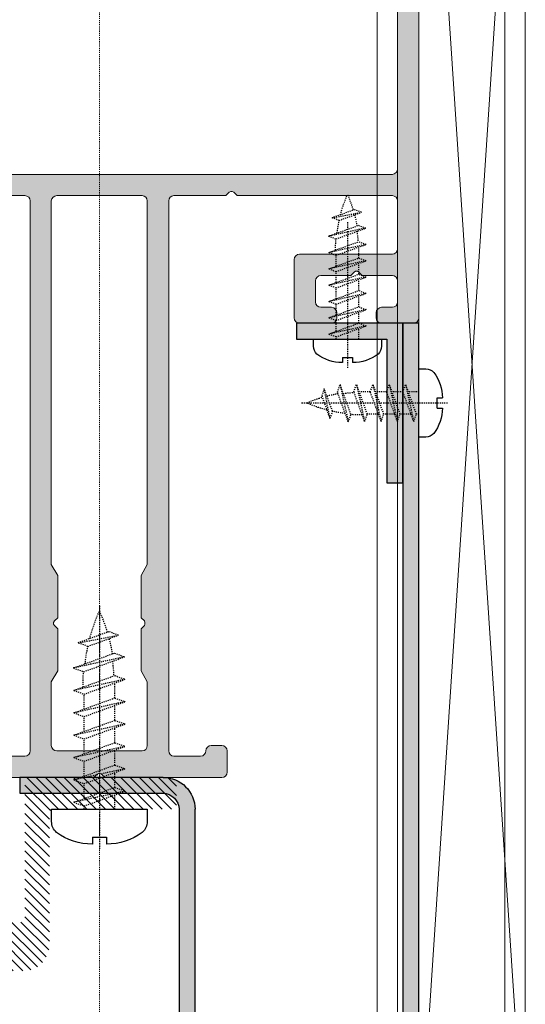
# Model space of a CAD drawing. Header units: millimetres. Extents: x -226731 to 126254, y -16359 to 60195.
# Tile 34 of 256: x -159256 to -159209, y 10538 to 10631. Entities that reach past the tile are written whole.
import ezdxf

# ---------------------------------------------------------------- set-up
doc = ezdxf.new("R2010")
doc.units = ezdxf.units.MM
doc.header["$LTSCALE"] = 0.1
doc.header["$MEASUREMENT"] = 0
doc.linetypes.add('CENTER', pattern=[2, 1.25, -0.25, 0.25, -0.25])
doc.linetypes.add('HIDDEN', pattern=[0.375, 0.25, -0.125])
for name, color, linetype, lineweight in [('01. Aluminium (Main Structure)', 6, 'Continuous', 5), ('0_CCE_ FF_SIDE WALL SPRINKLER', 6, 'Continuous', 0), ('1. Profile', 6, 'Continuous', 30), ('2_Centerline', 1, 'CENTER', 15), ('3_Hatch', 8, 'Continuous', 0), ('PLY', 8, 'Continuous', 0), ('SPRINKLER COVERAGE AREA', 1, 'Continuous', 9)]:
    doc.layers.add(name, color=color, linetype=linetype, lineweight=lineweight)
for name, color, linetype in [('CENTER LINE', 8, 'CENTER'), ('FIRE FIGHTING SERVICES', 5, 'Continuous'), ('HARDWARES', 7, 'Continuous')]:
    doc.layers.add(name, color=color, linetype=linetype)
doc.layers.add('Glass in Section', color=7, linetype='Continuous', true_color=0x3affff)

# ---------------------------------------------------------------- blocks, each defined once
blk = doc.blocks.new('*U425')
at = {"layer": '3_Hatch'}
h = blk.add_hatch(color=8, dxfattribs=at)
h.dxf.hatch_style = 1
h.paths.add_polyline_path([(-4.224, 77.476), (-3.912, 77.787), (-3.912, 81.754), (-4.498, 82.779), (-4.498, 116.974), (-4.462, 117.157), (-4.352, 117.321), (-4.206, 117.431), (-4.005, 117.468), (4.005, 117.468), (4.188, 117.431), (4.352, 117.321), (4.462, 117.157), (4.517, 116.974), (4.517, 82.779), (3.895, 81.754), (3.895, 77.787), (4.206, 77.476), (4.297, 77.33), (4.297, 77.184), (4.206, 77.037), (3.895, 76.744), (3.895, 72.777), (4.517, 71.752), (4.517, 65.754), (4.462, 65.572), (4.352, 65.407), (4.188, 65.297), (4.005, 65.26), (-4.005, 65.26), (-4.206, 65.297), (-4.352, 65.407), (-4.462, 65.572), (-4.498, 65.754), (-4.498, 71.752), (-3.912, 72.777), (-3.912, 76.744), (-4.224, 77.037), (-4.278, 77.184), (-4.278, 77.33)], flags=16)
h.paths.add_polyline_path([(10.039, 65.444), (9.984, 65.26), (9.966, 65.078), (9.857, 64.913), (9.692, 64.803), (9.51, 64.767), (7.004, 64.767), (6.821, 64.803), (6.638, 64.913), (6.528, 65.078), (6.51, 65.26), (6.51, 116.974), (6.528, 117.157), (6.638, 117.321), (6.821, 117.431), (7.004, 117.468), (11.887, 117.468), (12.179, 117.779), (12.325, 117.87), (12.471, 117.87), (12.599, 117.779), (12.929, 117.468), (27.503, 117.468), (27.686, 117.431), (27.869, 117.321), (27.96, 117.157), (27.996, 116.974), (27.996, 112.476), (27.96, 112.275), (27.869, 112.11), (27.686, 112), (27.503, 111.964), (18.817, 111.964), (18.616, 111.927), (18.451, 111.818), (18.341, 111.653), (18.305, 111.452), (18.305, 105.984), (18.341, 105.783), (18.451, 105.6), (18.616, 105.508), (18.817, 105.472), (21.798, 105.472), (21.999, 105.508), (22.164, 105.6), (22.272, 105.783), (22.291, 105.984), (22.291, 106.46), (22.272, 106.661), (22.164, 106.807), (21.999, 106.917), (21.798, 106.971), (20.81, 106.971), (20.609, 107.008), (20.462, 107.118), (20.352, 107.264), (20.298, 107.466), (20.298, 109.458), (20.352, 109.659), (20.462, 109.805), (20.609, 109.915), (20.81, 109.97), (23.644, 109.97), (23.937, 110.281), (24.084, 110.355), (24.23, 110.355), (24.357, 110.281), (24.687, 109.97), (27.503, 109.97), (27.686, 109.915), (27.869, 109.805), (27.96, 109.659), (27.996, 109.458), (27.996, 107.466), (27.96, 107.264), (27.869, 107.118), (27.686, 107.008), (27.503, 106.971), (26.516, 106.971), (26.315, 106.917), (26.168, 106.807), (26.058, 106.661), (26.003, 106.46), (26.003, 105.984), (26.058, 105.783), (26.168, 105.6), (26.315, 105.508), (26.516, 105.472), (29.514, 105.472), (29.697, 105.508), (29.862, 105.6), (29.971, 105.783), (29.99, 105.984), (29.971, 200.466), (29.862, 200.649), (29.78, 200.704), (29.697, 200.759), (29.605, 200.768), (29.514, 200.777), (-29.514, 200.777), (-29.715, 200.759), (-29.861, 200.649), (-29.971, 200.466), (-30.007, 200.302), (-30.007, 105.984), (-29.971, 105.783), (-29.861, 105.6), (-29.715, 105.508), (-29.514, 105.472), (-26.496, 105.472), (-26.313, 105.508), (-26.149, 105.6), (-26.039, 105.783), (-26.002, 105.984), (-26.002, 106.46), (-26.039, 106.661), (-26.149, 106.807), (-26.313, 106.917), (-26.496, 106.971), (-27.52, 106.971), (-27.685, 107.008), (-27.867, 107.118), (-27.977, 107.264), (-28.014, 107.466), (-28.014, 109.458), (-27.977, 109.659), (-27.867, 109.805), (-27.685, 109.915), (-27.52, 109.97), (-24.686, 109.97), (-24.375, 110.281), (-24.247, 110.355), (-24.064, 110.355), (-23.936, 110.281), (-23.625, 109.97), (-20.81, 109.97), (-20.609, 109.915), (-20.444, 109.805), (-20.334, 109.659), (-20.298, 109.458), (-20.298, 107.466), (-20.334, 107.264), (-20.444, 107.118), (-20.609, 107.008), (-20.81, 106.971), (-21.815, 106.971), (-22.016, 106.917), (-22.163, 106.807), (-22.272, 106.661), (-22.309, 106.46), (-22.309, 105.984), (-22.272, 105.783), (-22.163, 105.6), (-22.016, 105.508), (-21.815, 105.472), (-18.797, 105.472), (-18.615, 105.508), (-18.45, 105.6), (-18.341, 105.783), (-18.304, 105.984), (-18.304, 111.452), (-18.341, 111.653), (-18.45, 111.818), (-18.615, 111.927), (-18.797, 111.964), (-27.52, 111.964), (-27.685, 112), (-27.867, 112.11), (-27.977, 112.275), (-28.014, 112.476), (-28.014, 116.974), (-27.977, 117.157), (-27.867, 117.321), (-27.685, 117.431), (-27.52, 117.468), (-12.928, 117.468), (-12.618, 117.779), (-12.489, 117.87), (-12.343, 117.87), (-12.178, 117.779), (-11.867, 117.468), (-7.003, 117.468), (-6.802, 117.431), (-6.656, 117.321), (-6.546, 117.157), (-6.509, 116.974), (-6.509, 65.26), (-6.546, 65.078), (-6.656, 64.913), (-6.802, 64.803), (-7.003, 64.767), (-9.509, 64.767), (-9.71, 64.803), (-9.856, 64.913), (-9.966, 65.078), (-10.002, 65.26), (-10.038, 65.444), (-10.148, 65.626), (-10.313, 65.736), (-10.496, 65.754), (-11.502, 65.754), (-11.703, 65.736), (-11.849, 65.626), (-11.959, 65.444), (-12.013, 65.26), (-12.013, 63.249), (-11.959, 63.066), (-11.849, 62.902), (-11.703, 62.792), (-11.502, 62.773), (-0.53, 62.773), (-0.201, 63.066), (-0.073, 63.139), (0.074, 63.139), (0.22, 63.066), (0.512, 62.773), (11.502, 62.773), (11.686, 62.792), (11.849, 62.902), (11.959, 63.066), (12.014, 63.249), (12.014, 65.26), (11.959, 65.444), (11.849, 65.626), (11.686, 65.736), (11.502, 65.754), (10.497, 65.754), (10.295, 65.736), (10.149, 65.626)])
h.paths.add_polyline_path([(27.996, 197.284), (27.96, 197.467), (27.869, 197.65), (27.686, 197.76), (27.503, 197.796), (-27.52, 197.796), (-27.685, 197.76), (-27.867, 197.65), (-27.977, 197.467), (-28.014, 197.284), (-28.014, 119.973), (-27.977, 119.772), (-27.867, 119.626), (-27.685, 119.516), (-27.52, 119.461), (27.503, 119.461), (27.686, 119.516), (27.869, 119.626), (27.96, 119.772), (27.996, 119.973)], flags=16)
h = blk.add_hatch(color=8, dxfattribs=at)
h.dxf.hatch_style = 1
edge = h.paths.add_edge_path()
edge.add_line((-28.507, 105.472), (-28.507, 3))
edge.add_arc((-27.007, 3), 1.5, 180, 270)
edge.add_line((-27.007, 1.5), (-10.483, 1.5))
edge.add_arc((-10.483, 3), 1.5, 270, 360)
edge.add_line((-8.983, 3), (-8.983, 59.773))
edge.add_arc((-5.983, 59.773), 3, 90, 180, ccw=False)
edge.add_line((-5.983, 62.773), (7.483, 62.773))
edge.add_line((7.483, 62.773), (7.483, 61.273))
edge.add_line((7.483, 61.273), (-5.983, 61.273))
edge.add_arc((-5.983, 59.773), 1.5, 90, 180)
edge.add_line((-7.483, 59.773), (-7.483, 3))
edge.add_arc((-10.483, 3), 3, 270, 360, ccw=False)
edge.add_line((-10.483, 0), (-27.007, 0))
edge.add_arc((-27.007, 3), 3, 180, 270, ccw=False)
edge.add_line((-30.007, 3), (-30.007, 105.472))
edge.add_line((-30.007, 105.472), (-28.507, 105.472))
h = blk.add_hatch(color=8, dxfattribs=at)
h.dxf.hatch_style = 1
h.paths.add_polyline_path([(-28.507, 90.472), (-28.507, 105.472), (-18.507, 105.472), (-18.507, 103.972), (-27.007, 103.972), (-27.007, 90.472)])
h = blk.add_hatch(dxfattribs=at)
h.set_pattern_fill('ANSI31', color=8, scale=5)
h.set_pattern_definition([(45, (-26191.7542, -14950.54475), (-0.441941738, 0.441941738), [])])
h.paths.add_polyline_path([(9.477, 44.32), (9.495, 44.174), (9.495, 42.455), (9.514, 42.309), (9.605, 42.199), (9.733, 42.108), (9.897, 42.07), (11.489, 42.07), (11.654, 42.108), (11.781, 42.199), (11.872, 42.309), (11.891, 42.455), (11.891, 51.288), (11.872, 51.435), (11.781, 51.562), (11.654, 51.654), (11.489, 51.672), (9.897, 51.672), (9.733, 51.654), (9.605, 51.562), (9.514, 51.435), (9.495, 51.288), (9.495, 49.569), (9.477, 49.422), (9.385, 49.276), (9.258, 49.204), (9.111, 49.166), (7.392, 49.166), (7.246, 49.204), (7.1, 49.276), (7.026, 49.422), (6.99, 49.569), (6.99, 62.389), (6.971, 62.535), (6.88, 62.664), (6.752, 62.755), (6.605, 62.773), (-6.873, 62.773), (-7.019, 62.755), (-7.147, 62.664), (-7.221, 62.535), (-7.257, 62.389), (-7.257, 60.195), (-7.221, 60.03), (-7.147, 59.901), (-7.019, 59.81), (-6.873, 59.774), (4.302, 59.774), (4.448, 59.755), (4.575, 59.664), (4.668, 59.537), (4.685, 59.372), (4.685, 47.064), (4.704, 46.935), (4.722, 46.679), (4.776, 46.442), (4.85, 46.204), (4.941, 45.984), (5.051, 45.764), (5.197, 45.582), (5.344, 45.381), (5.508, 45.216), (5.691, 45.07), (5.892, 44.924), (6.112, 44.814), (6.332, 44.722), (6.569, 44.65), (6.807, 44.595), (7.063, 44.576), (7.191, 44.576), (9.111, 44.576), (9.258, 44.54), (9.385, 44.466)])
at = {"layer": '01. Aluminium (Main Structure)', "color": 8, "linetype": 'ByBlock'}
for p, q in [((-30.007, 105.984), (-30.007, 200.302)), ((-28.014, 119.973), (-28.014, 197.284)), ((-27.977, 119.772), (-28.014, 119.973)), ((-27.867, 119.626), (-27.977, 119.772)), ((-27.685, 119.516), (-27.867, 119.626)), ((-27.52, 119.461), (-27.685, 119.516)), ((27.503, 119.461), (-27.52, 119.461)), ((-12.928, 117.468), (-12.618, 117.779)), ((-12.618, 117.779), (-12.489, 117.87)), ((-12.489, 117.87), (-12.343, 117.87)), ((-12.343, 117.87), (-12.178, 117.779)), ((-12.178, 117.779), (-11.867, 117.468)), ((-28.014, 116.974), (-27.977, 117.157)), ((-28.014, 112.476), (-28.014, 116.974)), ((-27.977, 117.157), (-27.867, 117.321)), ((-27.867, 117.321), (-27.685, 117.431)), ((-27.685, 117.431), (-27.52, 117.468)), ((-27.52, 117.468), (-12.928, 117.468)), ((-11.867, 117.468), (-7.003, 117.468)), ((-7.003, 117.468), (-6.802, 117.431)), ((-6.802, 117.431), (-6.656, 117.321)), ((-6.656, 117.321), (-6.546, 117.157)), ((-6.546, 117.157), (-6.509, 116.974)), ((-6.509, 116.974), (-6.509, 65.26)), ((-4.498, 116.974), (-4.462, 117.157)), ((-4.498, 82.779), (-4.498, 116.974)), ((-4.462, 117.157), (-4.352, 117.321)), ((-4.352, 117.321), (-4.206, 117.431)), ((-4.206, 117.431), (-4.005, 117.468)), ((-4.005, 117.468), (4.005, 117.468)), ((4.005, 117.468), (4.188, 117.431)), ((4.188, 117.431), (4.352, 117.321)), ((4.352, 117.321), (4.462, 117.157)), ((4.462, 117.157), (4.517, 116.974)), ((4.517, 116.974), (4.517, 82.779)), ((6.51, 116.974), (6.528, 117.157)), ((6.51, 65.26), (6.51, 116.974)), ((6.528, 117.157), (6.638, 117.321)), ((6.638, 117.321), (6.821, 117.431)), ((6.821, 117.431), (7.004, 117.468)), ((7.004, 117.468), (11.887, 117.468)), ((-27.977, 112.275), (-28.014, 112.476)), ((-27.867, 112.11), (-27.977, 112.275)), ((-27.685, 112), (-27.867, 112.11)), ((-27.52, 111.964), (-27.685, 112)), ((-18.797, 111.964), (-27.52, 111.964)), ((-18.797, 111.964), (-18.615, 111.927)), ((-18.615, 111.927), (-18.45, 111.818)), ((-18.45, 111.818), (-18.341, 111.653)), ((-18.341, 111.653), (-18.304, 111.452)), ((-18.304, 111.452), (-18.304, 105.984)), ((-24.686, 109.97), (-24.375, 110.281)), ((-24.375, 110.281), (-24.247, 110.355)), ((-24.247, 110.355), (-24.064, 110.355)), ((-24.064, 110.355), (-23.936, 110.281)), ((-23.936, 110.281), (-23.625, 109.97)), ((-28.014, 109.458), (-27.977, 109.659)), ((-28.014, 107.466), (-28.014, 109.458)), ((-27.977, 109.659), (-27.867, 109.805)), ((-27.867, 109.805), (-27.685, 109.915)), ((-27.685, 109.915), (-27.52, 109.97)), ((-27.52, 109.97), (-24.686, 109.97)), ((-23.625, 109.97), (-20.81, 109.97)), ((-20.81, 109.97), (-20.609, 109.915)), ((-20.609, 109.915), (-20.444, 109.805)), ((-20.444, 109.805), (-20.334, 109.659)), ((-20.334, 109.659), (-20.298, 109.458)), ((-20.298, 109.458), (-20.298, 107.466)), ((-27.977, 107.264), (-28.014, 107.466)), ((-20.298, 107.466), (-20.334, 107.264)), ((-27.867, 107.118), (-27.977, 107.264)), ((-27.685, 107.008), (-27.867, 107.118)), ((-27.52, 106.971), (-27.685, 107.008)), ((-26.496, 106.971), (-27.52, 106.971)), ((-26.496, 106.971), (-26.313, 106.917)), ((-26.313, 106.917), (-26.149, 106.807)), ((-26.149, 106.807), (-26.039, 106.661)), ((-26.039, 106.661), (-26.002, 106.46)), ((-26.002, 106.46), (-26.002, 105.984)), ((-22.309, 106.46), (-22.272, 106.661)), ((-22.309, 106.46), (-22.309, 105.984)), ((-22.272, 106.661), (-22.163, 106.807)), ((-22.163, 106.807), (-22.016, 106.917)), ((-22.016, 106.917), (-21.815, 106.971)), ((-20.81, 106.971), (-21.815, 106.971)), ((-20.609, 107.008), (-20.81, 106.971)), ((-20.444, 107.118), (-20.609, 107.008)), ((-20.334, 107.264), (-20.444, 107.118)), ((-29.971, 105.783), (-30.007, 105.984)), ((-29.861, 105.6), (-29.971, 105.783)), ((-29.715, 105.508), (-29.861, 105.6)), ((-26.149, 105.6), (-26.313, 105.508)), ((-26.039, 105.783), (-26.149, 105.6)), ((-26.002, 105.984), (-26.039, 105.783)), ((-22.272, 105.783), (-22.309, 105.984)), ((-22.163, 105.6), (-22.272, 105.783)), ((-22.016, 105.508), (-22.163, 105.6)), ((-18.45, 105.6), (-18.615, 105.508)), ((-18.341, 105.783), (-18.45, 105.6)), ((-18.304, 105.984), (-18.341, 105.783)), ((-29.514, 105.472), (-29.715, 105.508)), ((-26.496, 105.472), (-29.514, 105.472)), ((-26.313, 105.508), (-26.496, 105.472)), ((-21.815, 105.472), (-22.016, 105.508)), ((-18.797, 105.472), (-21.815, 105.472)), ((-18.615, 105.508), (-18.797, 105.472)), ((-3.912, 81.754), (-4.498, 82.779)), ((4.517, 82.779), (3.895, 81.754)), ((-3.912, 77.787), (-3.912, 81.754)), ((3.895, 81.754), (3.895, 77.787)), ((-4.224, 77.476), (-3.912, 77.787)), ((3.895, 77.787), (4.206, 77.476)), ((-4.278, 77.33), (-4.224, 77.476)), ((-4.278, 77.184), (-4.278, 77.33)), ((-4.224, 77.037), (-4.278, 77.184)), ((-3.912, 76.744), (-4.224, 77.037)), ((4.206, 77.037), (3.895, 76.744)), ((4.206, 77.476), (4.297, 77.33)), ((4.297, 77.184), (4.206, 77.037)), ((4.297, 77.33), (4.297, 77.184)), ((-3.912, 72.777), (-3.912, 76.744)), ((3.895, 76.744), (3.895, 72.777)), ((-4.498, 71.752), (-3.912, 72.777)), ((3.895, 72.777), (4.517, 71.752)), ((-4.498, 65.754), (-4.498, 71.752)), ((4.517, 71.752), (4.517, 65.754)), ((-11.849, 65.626), (-11.703, 65.736)), ((-11.703, 65.736), (-11.502, 65.754)), ((-11.502, 65.754), (-10.496, 65.754)), ((-10.496, 65.754), (-10.313, 65.736)), ((-10.313, 65.736), (-10.148, 65.626)), ((-4.462, 65.572), (-4.498, 65.754)), ((4.517, 65.754), (4.462, 65.572)), ((-12.013, 65.26), (-11.959, 65.444)), ((-12.013, 63.249), (-12.013, 65.26)), ((-11.959, 65.444), (-11.849, 65.626)), ((-10.148, 65.626), (-10.038, 65.444)), ((-10.038, 65.444), (-10.002, 65.26)), ((-9.966, 65.078), (-10.002, 65.26)), ((-9.856, 64.913), (-9.966, 65.078)), ((-9.71, 64.803), (-9.856, 64.913)), ((-9.509, 64.767), (-9.71, 64.803)), ((-6.802, 64.803), (-7.003, 64.767)), ((-6.656, 64.913), (-6.802, 64.803)), ((-6.546, 65.078), (-6.656, 64.913)), ((-6.509, 65.26), (-6.546, 65.078)), ((-4.352, 65.407), (-4.462, 65.572)), ((-4.206, 65.297), (-4.352, 65.407)), ((-4.005, 65.26), (-4.206, 65.297)), ((4.005, 65.26), (-4.005, 65.26)), ((4.188, 65.297), (4.005, 65.26)), ((4.352, 65.407), (4.188, 65.297)), ((4.462, 65.572), (4.352, 65.407)), ((6.528, 65.078), (6.51, 65.26)), ((6.638, 64.913), (6.528, 65.078)), ((6.821, 64.803), (6.638, 64.913)), ((7.004, 64.767), (6.821, 64.803)), ((-7.003, 64.767), (-9.509, 64.767)), ((9.51, 64.767), (7.004, 64.767)), ((-11.959, 63.066), (-12.013, 63.249)), ((-11.849, 62.902), (-11.959, 63.066)), ((-0.53, 62.773), (-0.201, 63.066)), ((-0.201, 63.066), (-0.073, 63.139)), ((-0.073, 63.139), (0.074, 63.139)), ((0.074, 63.139), (0.22, 63.066)), ((0.22, 63.066), (0.512, 62.773)), ((-11.703, 62.792), (-11.849, 62.902)), ((-11.502, 62.773), (-11.703, 62.792)), ((-11.502, 62.773), (-0.53, 62.773)), ((0.512, 62.773), (11.502, 62.773))]:
    blk.add_line(p, q, dxfattribs=at)
at = {"layer": '1. Profile', "color": 8, "linetype": 'ByBlock'}
for p, q in [((-28.507, 90.472), (-28.507, 105.472)), ((-28.507, 105.472), (-18.507, 105.472)), ((-18.507, 105.472), (-18.507, 103.972)), ((-18.507, 103.972), (-27.007, 103.972)), ((-27.007, 103.972), (-27.007, 90.472)), ((-27.007, 90.472), (-28.507, 90.472))]:
    blk.add_line(p, q, dxfattribs=at)
at = {"layer": '2_Centerline', "color": 8, "ltscale": 0.25}
blk.add_line((0, 230.777), (0, 0), dxfattribs=at)
at = {"layer": '3_Hatch', "color": 8}
for p, q in [((-40.007, 177.611), (-40.007, 25.69)), ((-40.007, 25.69), (-30.007, 177.611)), ((-40.007, 177.611), (-30.007, 25.69)), ((-30.007, 25.69), (-30.007, 177.611))]:
    blk.add_line(p, q, dxfattribs=at)
at = {"layer": 'CENTER LINE', "color": 8, "linetype": 'CENTER'}
for p, q in [((-23.307, 114.986), (-23.307, 101.264)), ((-18.993, 97.972), (-32.715, 97.972)), ((0, 78.899), (0, 56))]:
    blk.add_line(p, q, dxfattribs=at)
at = {"layer": 'Glass in Section', "color": 8}
for p, q in [((-30.007, 3), (-30.007, 105.472)), ((-30.007, 105.472), (-28.507, 105.472)), ((-28.507, 105.472), (-28.507, 3)), ((-5.983, 62.773), (7.483, 62.773)), ((7.483, 62.773), (7.483, 61.273)), ((7.483, 61.273), (-5.983, 61.273)), ((-8.983, 3), (-8.983, 59.773)), ((-7.483, 59.773), (-7.483, 3))]:
    blk.add_line(p, q, dxfattribs=at)
for radius in [3, 1.5]:
    blk.add_arc((-5.983, 59.773), radius, 90, 180, dxfattribs=at)
at = {"layer": 'HARDWARES', "color": 8, "linetype": 'HIDDEN'}
for p, q in [((-24.628, 115.902), (-23.964, 116.144)), ((-21.859, 115.377), (-24.628, 115.902)), ((-22.523, 115.136), (-24.628, 115.902)), ((-23.964, 116.144), (-21.859, 115.377)), ((-22.523, 115.136), (-21.859, 115.377)), ((-24.357, 111.601), (-24.357, 112.624)), ((-24.357, 110.068), (-24.357, 111.091)), ((-22.257, 110.837), (-22.257, 111.86)), ((-22.257, 109.304), (-22.257, 110.327)), ((-24.357, 108.535), (-24.357, 109.558)), ((-22.257, 107.771), (-22.257, 108.794)), ((-24.357, 107.002), (-24.357, 108.025)), ((-24.357, 105.469), (-24.357, 106.492)), ((-22.257, 106.238), (-22.257, 107.261)), ((-22.257, 104.705), (-22.257, 105.728)), ((-22.257, 103.972), (-22.257, 104.195)), ((-21.896, 97.187), (-21.13, 99.293)), ((-21.654, 96.523), (-21.13, 99.293)), ((-21.13, 99.293), (-20.888, 98.629)), ((-28.51, 99.022), (-27.487, 99.022)), ((-26.977, 99.022), (-25.954, 99.022)), ((-25.444, 99.022), (-24.421, 99.022)), ((-20.888, 98.629), (-21.654, 96.523)), ((-30.007, 96.922), (-29.784, 96.922)), ((-29.274, 96.922), (-28.251, 96.922)), ((-27.741, 96.922), (-26.718, 96.922)), ((-26.208, 96.922), (-25.185, 96.922)), ((-21.896, 97.187), (-21.654, 96.523)), ((-1.812, 76.139), (-0.901, 76.47)), ((1.076, 75.088), (-1.812, 76.139)), ((1.986, 75.419), (-1.812, 76.139)), ((-0.901, 76.47), (1.986, 75.419)), ((1.076, 75.088), (1.986, 75.419)), ((-1.44, 70.237), (-1.44, 71.64)), ((1.44, 69.188), (1.44, 70.592)), ((-1.44, 68.134), (-1.44, 69.538)), ((1.44, 67.086), (1.44, 68.49)), ((-1.44, 66.032), (-1.44, 67.436)), ((1.44, 64.984), (1.44, 66.387)), ((-1.44, 63.93), (-1.44, 65.333)), ((1.44, 62.881), (1.44, 64.285)), ((-1.44, 61.827), (-1.44, 63.231)), ((1.44, 60.779), (1.44, 62.182)), ((1.44, 59.774), (1.44, 60.08))]:
    blk.add_line(p, q, dxfattribs=at)
at = {"layer": 'HARDWARES', "color": 8}
for p, q in [((-20.107, 103.972), (-26.507, 103.972)), ((-26.507, 103.972), (-26.507, 103.555)), ((-20.107, 103.555), (-20.107, 103.972)), ((-30.007, 101.172), (-30.424, 101.172)), ((-30.007, 94.772), (-30.007, 101.172)), ((-30.424, 94.772), (-30.007, 94.772)), ((4.489, 59.774), (-4.489, 59.774)), ((4.489, 58.956), (4.489, 59.774))]:
    blk.add_line(p, q, dxfattribs=at)
at = {"layer": 'HARDWARES', "color": 8, "linetype": 'Continuous'}
for p, q in [((-20.107, 103.972), (-26.507, 103.972)), ((-26.507, 103.972), (-26.507, 103.313)), ((-20.107, 103.313), (-20.107, 103.972)), ((-22.825, 102.246), (-23.789, 102.246)), ((-23.789, 102.246), (-23.789, 101.764)), ((-22.825, 102.246), (-22.825, 101.764)), ((-30.007, 101.172), (-30.666, 101.172)), ((-30.007, 94.772), (-30.007, 101.172)), ((-31.733, 98.454), (-32.215, 98.454)), ((-31.733, 97.49), (-31.733, 98.454)), ((-31.733, 97.49), (-32.215, 97.49)), ((-30.666, 94.772), (-30.007, 94.772)), ((-4.489, 59.774), (-4.489, 58.624)), ((4.489, 59.774), (-4.489, 59.774)), ((4.489, 58.624), (4.489, 59.774)), ((0.661, 57.161), (-0.661, 57.161)), ((-0.661, 57.161), (-0.661, 56.5)), ((0.661, 57.161), (0.661, 56.5))]:
    blk.add_line(p, q, dxfattribs=at)
at = {"layer": 'HARDWARES', "color": 8, "linetype": 'HIDDEN'}
for points in [[(-21.537, 113.655), (-22.237, 113.4), (-25.037, 114.419), (-21.537, 113.655), (-24.337, 114.674), (-25.037, 114.419)], [(-21.557, 112.115), (-22.257, 111.86), (-25.057, 112.879), (-21.557, 112.115), (-24.357, 113.134), (-25.057, 112.879)], [(-21.557, 110.582), (-22.257, 110.327), (-25.057, 111.346), (-21.557, 110.582), (-24.357, 111.601), (-25.057, 111.346)], [(-21.557, 109.049), (-22.257, 108.794), (-25.057, 109.813), (-21.557, 109.049), (-24.357, 110.068), (-25.057, 109.813)], [(-21.557, 107.516), (-22.257, 107.261), (-25.057, 108.28), (-21.557, 107.516), (-24.357, 108.535), (-25.057, 108.28)], [(-21.557, 105.983), (-22.257, 105.728), (-25.057, 106.747), (-21.557, 105.983), (-24.357, 107.002), (-25.057, 106.747)], [(-21.557, 104.45), (-22.257, 104.195), (-25.057, 105.214), (-21.557, 104.45), (-24.357, 105.469), (-25.057, 105.214)], [(-24.357, 103.972), (-24.357, 104.959)], [(-29.529, 96.222), (-29.784, 96.922), (-28.765, 99.722), (-29.529, 96.222), (-28.51, 99.022), (-28.765, 99.722)], [(-27.996, 96.222), (-28.251, 96.922), (-27.232, 99.722), (-27.996, 96.222), (-26.977, 99.022), (-27.232, 99.722)], [(-26.463, 96.222), (-26.718, 96.922), (-25.699, 99.722), (-26.463, 96.222), (-25.444, 99.022), (-25.699, 99.722)], [(-24.917, 96.222), (-25.172, 96.922), (-24.152, 99.722), (-24.917, 96.222), (-23.898, 99.022), (-24.152, 99.722)], [(-23.377, 96.201), (-23.631, 96.901), (-22.612, 99.701), (-23.377, 96.201), (-22.358, 99.001), (-22.612, 99.701)], [(-30.007, 99.022), (-29.02, 99.022)], [(2.428, 73.057), (1.468, 72.708), (-2.372, 74.105), (2.428, 73.057), (-1.412, 74.455), (-2.372, 74.105)], [(2.4, 70.945), (1.44, 70.596), (-2.4, 71.993), (2.4, 70.945), (-1.44, 72.343), (-2.4, 71.993)], [(2.4, 68.839), (1.44, 68.49), (-2.4, 69.887), (2.4, 68.839), (-1.44, 70.237), (-2.4, 69.887)], [(2.4, 66.737), (1.44, 66.387), (-2.4, 67.785), (2.4, 66.737), (-1.44, 68.134), (-2.4, 67.785)], [(2.4, 64.634), (1.44, 64.285), (-2.4, 65.683), (2.4, 64.634), (-1.44, 66.032), (-2.4, 65.683)], [(2.4, 62.532), (1.44, 62.182), (-2.4, 63.58), (2.4, 62.532), (-1.44, 63.93), (-2.4, 63.58)], [(2.4, 60.43), (1.44, 60.08), (-2.4, 61.478), (2.4, 60.43), (-1.44, 61.827), (-2.4, 61.478)], [(-1.44, 59.774), (-1.44, 61.128)]]:
    blk.add_lwpolyline(points, dxfattribs=at)
for centre, radius, start, end in [((-12.116, 112.583), 12.245, 156.05652, 163.30687), ((-34.499, 112.583), 12.245, 14.5757, 23.94348), ((-12.116, 112.583), 12.245, 165.43783, 170.42051), ((-34.499, 112.583), 12.245, 6.31846, 12.03319), ((-12.054, 112.573), 12.245, 172.70738, 177.49199), ((-34.436, 112.573), 12.245, 358.94157, 3.90393), ((-24.459, 86.719), 12.245, 82.70738, 87.49199), ((-24.449, 86.781), 12.245, 75.43783, 80.42051), ((-24.449, 86.781), 12.245, 66.05652, 73.30687), ((-24.449, 109.163), 12.245, 284.5757, 293.94348), ((-24.459, 109.101), 12.245, 268.94157, 273.90393), ((-24.449, 109.163), 12.245, 276.31846, 282.03319), ((15.348, 71.587), 16.793, 156.05652, 163.30687), ((-15.348, 71.587), 16.793, 14.5757, 23.94348), ((15.348, 71.587), 16.793, 165.43783, 170.42051), ((-15.348, 71.587), 16.793, 6.31846, 12.03319), ((15.433, 71.573), 16.793, 172.70738, 177.49199), ((-15.263, 71.573), 16.793, 358.94157, 3.90393)]:
    blk.add_arc(centre, radius, start, end, dxfattribs=at)
at = {"layer": 'HARDWARES', "color": 8, "linetype": 'Continuous'}
for centre, radius, start, end in [((-25.507, 103.313), 1, 180, 228.2624), ((-21.107, 103.313), 1, 311.73761, 0), ((-23.819, 105.618), 3.853, 232.3494, 270.44471), ((-22.795, 105.618), 3.853, 269.55529, 307.65061), ((-30.666, 100.172), 1, 90, 138.2624), ((-28.362, 98.484), 3.853, 142.3494, 180.44471), ((-28.362, 97.46), 3.853, 179.55529, 217.65061), ((-30.666, 95.772), 1, 221.73761, 270), ((-3.117, 58.624), 1.371, 180, 228.2624), ((3.117, 58.624), 1.371, 311.73761, 0), ((-0.706, 62.071), 5.572, 233.36622, 270.45928), ((0.706, 62.071), 5.572, 269.54072, 306.63379)]:
    blk.add_arc(centre, radius, start, end, dxfattribs=at)
blk = doc.blocks.new('A$C2AD535C3')
at = {"layer": 'SPRINKLER COVERAGE AREA', "color": 1}
blk.add_circle((0, 0), 2500, dxfattribs=at)
blk = doc.blocks.new('G$C3584CA52')
at = {"layer": '0_CCE_ FF_SIDE WALL SPRINKLER', "color": 240, "xscale": -0.6, "yscale": 0.6, "zscale": 0.6}
blk.add_blockref('A$C2AD535C3', (2806.024, -9259), dxfattribs=at)

msp = doc.modelspace()

# ---------------------------------------------------------------- linework, layer by layer
at = {"layer": 'PLY', "color": 8}
msp.add_lwpolyline([(-159220.692, 10711.628), (-158996.692, 10711.628), (-158996.692, 10287.628), (-159220.692, 10287.628)], close=True, dxfattribs=at)
at = {"layer": 'PLY'}
msp.add_lwpolyline([(-159222.621, 10711.1), (-158998.621, 10711.1), (-158998.621, 10287.1), (-159222.621, 10287.1)], close=True, dxfattribs=at)
msp.add_lwpolyline([(-159210.621, 10699.1), (-159010.621, 10699.1), (-159010.621, 10299.1), (-159210.621, 10299.1), (-159210.621, 10699.1)], dxfattribs=at)

# ---------------------------------------------------------------- block references
at = {"layer": '3_Hatch', "color": 8, "xscale": -1}
msp.add_blockref('*U425', (-159248.699, 10497.024), dxfattribs=at)
msp.add_blockref('*U425', (-159248.699, 10497.024), dxfattribs=at)
at = {"layer": 'FIRE FIGHTING SERVICES'}
msp.add_blockref('G$C3584CA52', (-163018.332, 21220.5), dxfattribs=at)

doc.saveas('drawing.dxf')
